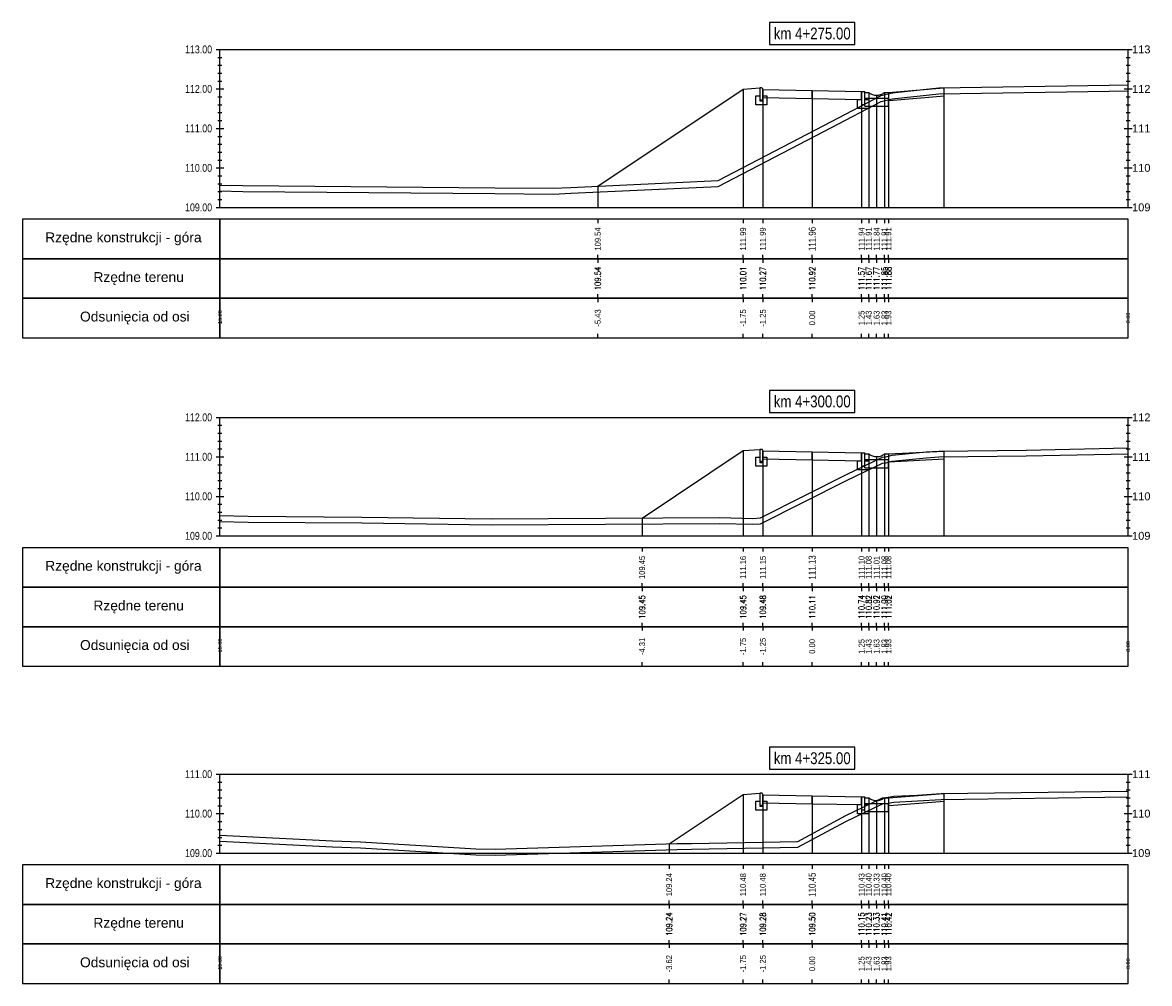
# Model space of a CAD drawing. Extents: x 7537626 to 7538805, y 5722894 to 5725486.
# Tile 36 of 90: x 7538261 to 7538290, y 5725311 to 5725335. Entities that reach past the tile are written whole.
import ezdxf

# ---------------------------------------------------------------- set-up
doc = ezdxf.new("R2010")
doc.units = 0
for name, color, linetype in [('C-DROGI-PROFILE', 7, 'Continuous'), ('C-DROGI-PROFILE-ETYKIETY', 7, 'Continuous'), ('C-DROGI-PRZEKROJE-ETYKIETY', 7, 'Continuous'), ('C-POPRZECZKA-przekrój', 2, 'Continuous'), ('C-POPRZECZKA-widok', 1, 'Continuous')]:
    doc.layers.add(name, color=color, linetype=linetype)
doc.layers.add('C-humus', color=7, linetype='Continuous', true_color=0x003df5)
doc.layers.add('C-Teren', color=7, linetype='Continuous', true_color=0x005716)
doc.styles.add('2mm08', font='arial.ttf', dxfattribs={"width": 0.8})
doc.styles.get("Standard").update_dxf_attribs({"font": 'arial.ttf'})

msp = doc.modelspace()

# ---------------------------------------------------------------- linework, layer by layer
at = {"layer": 'C-DROGI-PROFILE', "color": 7, "linetype": 'Continuous', "lineweight": -3}
for p, q in [((7538275.636, 5725330.009), (7538275.636, 5725329.909)), ((7538279.316, 5725330.009), (7538279.316, 5725329.909)), ((7538279.816, 5725330.009), (7538279.816, 5725329.909)), ((7538281.066, 5725330.009), (7538281.066, 5725329.909)), ((7538282.316, 5725330.009), (7538282.316, 5725329.909)), ((7538282.496, 5725330.009), (7538282.496, 5725329.909)), ((7538282.696, 5725330.009), (7538282.696, 5725329.909)), ((7538282.896, 5725330.009), (7538282.896, 5725329.909)), ((7538282.996, 5725330.009), (7538282.996, 5725329.909)), ((7538275.636, 5725329.009), (7538275.636, 5725329.109)), ((7538275.636, 5725329.009), (7538275.636, 5725328.909)), ((7538279.316, 5725329.009), (7538279.316, 5725329.109)), ((7538279.316, 5725329.009), (7538279.316, 5725328.909)), ((7538279.816, 5725329.009), (7538279.816, 5725329.109)), ((7538279.816, 5725329.009), (7538279.816, 5725328.909)), ((7538281.066, 5725329.009), (7538281.066, 5725329.109)), ((7538281.066, 5725329.009), (7538281.066, 5725328.909)), ((7538282.316, 5725329.009), (7538282.316, 5725329.109)), ((7538282.316, 5725329.009), (7538282.316, 5725328.909)), ((7538282.496, 5725329.009), (7538282.496, 5725329.109)), ((7538282.496, 5725329.009), (7538282.496, 5725328.909)), ((7538282.696, 5725329.009), (7538282.696, 5725329.109)), ((7538282.696, 5725329.009), (7538282.696, 5725328.909)), ((7538282.896, 5725329.009), (7538282.896, 5725329.109)), ((7538282.896, 5725329.009), (7538282.896, 5725328.909)), ((7538282.996, 5725329.009), (7538282.996, 5725329.109)), ((7538282.996, 5725329.009), (7538282.996, 5725328.909)), ((7538275.636, 5725328.009), (7538275.636, 5725328.109)), ((7538279.316, 5725328.009), (7538279.316, 5725328.109)), ((7538279.816, 5725328.009), (7538279.816, 5725328.109)), ((7538281.066, 5725328.009), (7538281.066, 5725328.109)), ((7538282.316, 5725328.009), (7538282.316, 5725328.109)), ((7538282.496, 5725328.009), (7538282.496, 5725328.109)), ((7538282.696, 5725328.009), (7538282.696, 5725328.109)), ((7538282.896, 5725328.009), (7538282.896, 5725328.109)), ((7538282.996, 5725328.009), (7538282.996, 5725328.109)), ((7538275.636, 5725328.009), (7538275.636, 5725327.909)), ((7538279.316, 5725328.009), (7538279.316, 5725327.909)), ((7538279.816, 5725328.009), (7538279.816, 5725327.909)), ((7538281.066, 5725328.009), (7538281.066, 5725327.909)), ((7538282.316, 5725328.009), (7538282.316, 5725327.909)), ((7538282.496, 5725328.009), (7538282.496, 5725327.909)), ((7538282.696, 5725328.009), (7538282.696, 5725327.909)), ((7538282.896, 5725328.009), (7538282.896, 5725327.909)), ((7538282.996, 5725328.009), (7538282.996, 5725327.909)), ((7538275.636, 5725327.009), (7538275.636, 5725327.109)), ((7538279.316, 5725327.009), (7538279.316, 5725327.109)), ((7538279.816, 5725327.009), (7538279.816, 5725327.109)), ((7538281.066, 5725327.009), (7538281.066, 5725327.109)), ((7538282.316, 5725327.009), (7538282.316, 5725327.109)), ((7538282.496, 5725327.009), (7538282.496, 5725327.109)), ((7538282.696, 5725327.009), (7538282.696, 5725327.109)), ((7538282.896, 5725327.009), (7538282.896, 5725327.109)), ((7538282.996, 5725327.009), (7538282.996, 5725327.109)), ((7538276.757, 5725321.691), (7538276.757, 5725321.591)), ((7538279.316, 5725321.691), (7538279.316, 5725321.591)), ((7538279.816, 5725321.691), (7538279.816, 5725321.591)), ((7538281.066, 5725321.691), (7538281.066, 5725321.591)), ((7538282.316, 5725321.691), (7538282.316, 5725321.591)), ((7538282.496, 5725321.691), (7538282.496, 5725321.591)), ((7538282.696, 5725321.691), (7538282.696, 5725321.591)), ((7538282.896, 5725321.691), (7538282.896, 5725321.591)), ((7538282.996, 5725321.691), (7538282.996, 5725321.591)), ((7538276.757, 5725320.691), (7538276.757, 5725320.791)), ((7538276.757, 5725320.691), (7538276.757, 5725320.591)), ((7538279.316, 5725320.691), (7538279.316, 5725320.791)), ((7538279.316, 5725320.691), (7538279.316, 5725320.591)), ((7538279.816, 5725320.691), (7538279.816, 5725320.791)), ((7538279.816, 5725320.691), (7538279.816, 5725320.591)), ((7538281.066, 5725320.691), (7538281.066, 5725320.791)), ((7538281.066, 5725320.691), (7538281.066, 5725320.591)), ((7538282.316, 5725320.691), (7538282.316, 5725320.791)), ((7538282.316, 5725320.691), (7538282.316, 5725320.591)), ((7538282.496, 5725320.691), (7538282.496, 5725320.791)), ((7538282.496, 5725320.691), (7538282.496, 5725320.591)), ((7538282.696, 5725320.691), (7538282.696, 5725320.791)), ((7538282.696, 5725320.691), (7538282.696, 5725320.591)), ((7538282.896, 5725320.691), (7538282.896, 5725320.791)), ((7538282.896, 5725320.691), (7538282.896, 5725320.591)), ((7538282.996, 5725320.691), (7538282.996, 5725320.791)), ((7538282.996, 5725320.691), (7538282.996, 5725320.591)), ((7538276.757, 5725319.691), (7538276.757, 5725319.791)), ((7538276.757, 5725319.691), (7538276.757, 5725319.591)), ((7538279.316, 5725319.691), (7538279.316, 5725319.791)), ((7538279.316, 5725319.691), (7538279.316, 5725319.591)), ((7538279.816, 5725319.691), (7538279.816, 5725319.791)), ((7538279.816, 5725319.691), (7538279.816, 5725319.591)), ((7538281.066, 5725319.691), (7538281.066, 5725319.791)), ((7538281.066, 5725319.691), (7538281.066, 5725319.591)), ((7538282.316, 5725319.691), (7538282.316, 5725319.791)), ((7538282.316, 5725319.691), (7538282.316, 5725319.591)), ((7538282.496, 5725319.691), (7538282.496, 5725319.791)), ((7538282.496, 5725319.691), (7538282.496, 5725319.591)), ((7538282.696, 5725319.691), (7538282.696, 5725319.791)), ((7538282.696, 5725319.691), (7538282.696, 5725319.591)), ((7538282.896, 5725319.691), (7538282.896, 5725319.791)), ((7538282.896, 5725319.691), (7538282.896, 5725319.591)), ((7538282.996, 5725319.691), (7538282.996, 5725319.791)), ((7538282.996, 5725319.691), (7538282.996, 5725319.591)), ((7538276.757, 5725318.691), (7538276.757, 5725318.791)), ((7538279.316, 5725318.691), (7538279.316, 5725318.791)), ((7538279.816, 5725318.691), (7538279.816, 5725318.791)), ((7538281.066, 5725318.691), (7538281.066, 5725318.791)), ((7538282.316, 5725318.691), (7538282.316, 5725318.791)), ((7538282.496, 5725318.691), (7538282.496, 5725318.791)), ((7538282.696, 5725318.691), (7538282.696, 5725318.791)), ((7538282.896, 5725318.691), (7538282.896, 5725318.791)), ((7538282.996, 5725318.691), (7538282.996, 5725318.791)), ((7538277.443, 5725313.656), (7538277.443, 5725313.556)), ((7538279.316, 5725313.656), (7538279.316, 5725313.556)), ((7538279.816, 5725313.656), (7538279.816, 5725313.556)), ((7538281.066, 5725313.656), (7538281.066, 5725313.556)), ((7538282.316, 5725313.656), (7538282.316, 5725313.556)), ((7538282.496, 5725313.656), (7538282.496, 5725313.556)), ((7538282.696, 5725313.656), (7538282.696, 5725313.556)), ((7538282.896, 5725313.656), (7538282.896, 5725313.556)), ((7538282.996, 5725313.656), (7538282.996, 5725313.556)), ((7538277.443, 5725312.656), (7538277.443, 5725312.756)), ((7538279.316, 5725312.656), (7538279.316, 5725312.756)), ((7538279.816, 5725312.656), (7538279.816, 5725312.756)), ((7538281.066, 5725312.656), (7538281.066, 5725312.756)), ((7538282.316, 5725312.656), (7538282.316, 5725312.756)), ((7538282.496, 5725312.656), (7538282.496, 5725312.756)), ((7538282.696, 5725312.656), (7538282.696, 5725312.756)), ((7538282.896, 5725312.656), (7538282.896, 5725312.756)), ((7538282.996, 5725312.656), (7538282.996, 5725312.756)), ((7538277.443, 5725312.656), (7538277.443, 5725312.556)), ((7538279.316, 5725312.656), (7538279.316, 5725312.556)), ((7538279.816, 5725312.656), (7538279.816, 5725312.556)), ((7538281.066, 5725312.656), (7538281.066, 5725312.556)), ((7538282.316, 5725312.656), (7538282.316, 5725312.556)), ((7538282.496, 5725312.656), (7538282.496, 5725312.556)), ((7538282.696, 5725312.656), (7538282.696, 5725312.556)), ((7538282.896, 5725312.656), (7538282.896, 5725312.556)), ((7538282.996, 5725312.656), (7538282.996, 5725312.556)), ((7538277.443, 5725311.656), (7538277.443, 5725311.756)), ((7538277.443, 5725311.656), (7538277.443, 5725311.556)), ((7538279.316, 5725311.656), (7538279.316, 5725311.756)), ((7538279.316, 5725311.656), (7538279.316, 5725311.556)), ((7538279.816, 5725311.656), (7538279.816, 5725311.756)), ((7538279.816, 5725311.656), (7538279.816, 5725311.556)), ((7538281.066, 5725311.656), (7538281.066, 5725311.756)), ((7538281.066, 5725311.656), (7538281.066, 5725311.556)), ((7538282.316, 5725311.656), (7538282.316, 5725311.756)), ((7538282.316, 5725311.656), (7538282.316, 5725311.556)), ((7538282.496, 5725311.656), (7538282.496, 5725311.756)), ((7538282.496, 5725311.656), (7538282.496, 5725311.556)), ((7538282.696, 5725311.656), (7538282.696, 5725311.756)), ((7538282.696, 5725311.656), (7538282.696, 5725311.556)), ((7538282.896, 5725311.656), (7538282.896, 5725311.756)), ((7538282.896, 5725311.656), (7538282.896, 5725311.556)), ((7538282.996, 5725311.656), (7538282.996, 5725311.756)), ((7538282.996, 5725311.656), (7538282.996, 5725311.556)), ((7538277.443, 5725310.656), (7538277.443, 5725310.756)), ((7538279.316, 5725310.656), (7538279.316, 5725310.756)), ((7538279.816, 5725310.656), (7538279.816, 5725310.756)), ((7538281.066, 5725310.656), (7538281.066, 5725310.756)), ((7538282.316, 5725310.656), (7538282.316, 5725310.756)), ((7538282.496, 5725310.656), (7538282.496, 5725310.756)), ((7538282.696, 5725310.656), (7538282.696, 5725310.756)), ((7538282.896, 5725310.656), (7538282.896, 5725310.756)), ((7538282.996, 5725310.656), (7538282.996, 5725310.756))]:
    msp.add_line(p, q, dxfattribs=at)
at = {"layer": 'C-DROGI-PROFILE', "color": 1, "linetype": 'Continuous', "lineweight": -3}
for points in [[(7538266.066, 5725329.009), (7538266.066, 5725330.009), (7538261.066, 5725330.009), (7538261.066, 5725329.009)], [(7538266.066, 5725329.009), (7538289.066, 5725329.009), (7538289.066, 5725330.009), (7538266.066, 5725330.009)], [(7538266.066, 5725328.009), (7538266.066, 5725329.009), (7538261.066, 5725329.009), (7538261.066, 5725328.009)], [(7538266.066, 5725328.009), (7538289.066, 5725328.009), (7538289.066, 5725329.009), (7538266.066, 5725329.009)], [(7538266.066, 5725327.009), (7538266.066, 5725328.009), (7538261.066, 5725328.009), (7538261.066, 5725327.009)], [(7538266.066, 5725327.009), (7538289.066, 5725327.009), (7538289.066, 5725328.009), (7538266.066, 5725328.009)], [(7538266.066, 5725320.691), (7538266.066, 5725321.691), (7538261.066, 5725321.691), (7538261.066, 5725320.691)], [(7538266.066, 5725320.691), (7538289.066, 5725320.691), (7538289.066, 5725321.691), (7538266.066, 5725321.691)], [(7538266.066, 5725319.691), (7538266.066, 5725320.691), (7538261.066, 5725320.691), (7538261.066, 5725319.691)], [(7538266.066, 5725319.691), (7538289.066, 5725319.691), (7538289.066, 5725320.691), (7538266.066, 5725320.691)], [(7538266.066, 5725318.691), (7538266.066, 5725319.691), (7538261.066, 5725319.691), (7538261.066, 5725318.691)], [(7538266.066, 5725318.691), (7538289.066, 5725318.691), (7538289.066, 5725319.691), (7538266.066, 5725319.691)], [(7538266.066, 5725312.656), (7538266.066, 5725313.656), (7538261.066, 5725313.656), (7538261.066, 5725312.656)], [(7538266.066, 5725312.656), (7538289.066, 5725312.656), (7538289.066, 5725313.656), (7538266.066, 5725313.656)], [(7538266.066, 5725311.656), (7538266.066, 5725312.656), (7538261.066, 5725312.656), (7538261.066, 5725311.656)], [(7538266.066, 5725311.656), (7538289.066, 5725311.656), (7538289.066, 5725312.656), (7538266.066, 5725312.656)], [(7538266.066, 5725310.656), (7538266.066, 5725311.656), (7538261.066, 5725311.656), (7538261.066, 5725310.656)], [(7538266.066, 5725310.656), (7538289.066, 5725310.656), (7538289.066, 5725311.656), (7538266.066, 5725311.656)]]:
    msp.add_3dface(points, dxfattribs=at)
at = {"layer": 'C-DROGI-PRZEKROJE-ETYKIETY', "color": 1, "linetype": 'Continuous', "lineweight": -3}
for p, q in [((7538279.316, 5725333.301), (7538279.316, 5725330.309)), ((7538279.816, 5725333.295), (7538279.816, 5725330.309)), ((7538281.066, 5725333.27), (7538281.066, 5725330.309)), ((7538282.316, 5725333.245), (7538282.316, 5725330.309)), ((7538282.496, 5725333.219), (7538282.496, 5725330.309)), ((7538282.896, 5725333.219), (7538282.896, 5725330.309)), ((7538282.996, 5725333.219), (7538282.996, 5725330.309)), ((7538284.396, 5725333.336), (7538284.396, 5725330.309)), ((7538282.696, 5725333.149), (7538282.696, 5725330.309)), ((7538275.636, 5725330.848), (7538275.636, 5725330.309)), ((7538279.316, 5725324.149), (7538279.316, 5725321.991)), ((7538279.816, 5725324.142), (7538279.816, 5725321.991)), ((7538281.066, 5725324.117), (7538281.066, 5725321.991)), ((7538282.316, 5725324.092), (7538282.316, 5725321.991)), ((7538284.396, 5725324.14), (7538284.396, 5725321.991)), ((7538282.496, 5725324.067), (7538282.496, 5725321.991)), ((7538282.696, 5725323.997), (7538282.696, 5725321.991)), ((7538282.896, 5725324.067), (7538282.896, 5725321.991)), ((7538282.996, 5725324.067), (7538282.996, 5725321.991)), ((7538276.757, 5725322.443), (7538276.757, 5725321.991)), ((7538279.316, 5725315.441), (7538279.316, 5725313.956)), ((7538279.816, 5725315.434), (7538279.816, 5725313.956)), ((7538281.066, 5725315.409), (7538281.066, 5725313.956)), ((7538282.316, 5725315.384), (7538282.316, 5725313.956)), ((7538282.496, 5725315.359), (7538282.496, 5725313.956)), ((7538282.696, 5725315.289), (7538282.696, 5725313.956)), ((7538282.896, 5725315.359), (7538282.896, 5725313.956)), ((7538282.996, 5725315.359), (7538282.996, 5725313.956)), ((7538284.396, 5725315.469), (7538284.396, 5725313.956)), ((7538277.443, 5725314.192), (7538277.443, 5725313.956))]:
    msp.add_line(p, q, dxfattribs=at)
at = {"layer": 'C-humus'}
for p, q in [((7538284.276, 5725333.185), (7538288.586, 5725333.255)), ((7538288.586, 5725333.255), (7538289.066, 5725333.264)), ((7538281.557, 5725332.335), (7538282.81, 5725332.993)), ((7538282.81, 5725332.993), (7538283.094, 5725333.059)), ((7538283.094, 5725333.059), (7538283.104, 5725333.061)), ((7538283.104, 5725333.061), (7538283.169, 5725333.066)), ((7538283.169, 5725333.066), (7538284.276, 5725333.185)), ((7538278.681, 5725330.842), (7538281.557, 5725332.335)), ((7538266.066, 5725330.725), (7538266.646, 5725330.713)), ((7538266.646, 5725330.713), (7538273.025, 5725330.659)), ((7538273.025, 5725330.659), (7538274.502, 5725330.644)), ((7538274.502, 5725330.644), (7538274.952, 5725330.666)), ((7538274.952, 5725330.666), (7538278.681, 5725330.842)), ((7538281.934, 5725323.392), (7538282.847, 5725323.833)), ((7538282.847, 5725323.833), (7538282.927, 5725323.842)), ((7538282.927, 5725323.842), (7538283.092, 5725323.882)), ((7538283.092, 5725323.882), (7538283.952, 5725323.97)), ((7538283.952, 5725323.97), (7538284.272, 5725323.989)), ((7538284.272, 5725323.989), (7538286.487, 5725324.014)), ((7538286.487, 5725324.014), (7538289.066, 5725324.067)), ((7538279.754, 5725322.294), (7538281.934, 5725323.392)), ((7538266.066, 5725322.359), (7538266.783, 5725322.341)), ((7538266.783, 5725322.341), (7538269.657, 5725322.317)), ((7538269.657, 5725322.317), (7538272.933, 5725322.273)), ((7538272.933, 5725322.273), (7538278.73, 5725322.303)), ((7538278.73, 5725322.303), (7538279.56, 5725322.285)), ((7538279.56, 5725322.285), (7538279.754, 5725322.294)), ((7538282.992, 5725315.223), (7538283.135, 5725315.246)), ((7538283.135, 5725315.246), (7538283.732, 5725315.278)), ((7538283.732, 5725315.278), (7538284.332, 5725315.318)), ((7538284.332, 5725315.318), (7538289.066, 5725315.378)), ((7538281.913, 5725314.761), (7538282.847, 5725315.206)), ((7538282.847, 5725315.206), (7538282.992, 5725315.223)), ((7538280.703, 5725314.104), (7538281.913, 5725314.761)), ((7538266.066, 5725314.258), (7538268.912, 5725314.119)), ((7538268.912, 5725314.119), (7538269.623, 5725314.089)), ((7538278.011, 5725314.053), (7538280.703, 5725314.104)), ((7538269.623, 5725314.089), (7538272.548, 5725313.915)), ((7538272.548, 5725313.915), (7538273.032, 5725313.907)), ((7538273.032, 5725313.907), (7538277.636, 5725314.048)), ((7538277.636, 5725314.048), (7538278.011, 5725314.053))]:
    msp.add_line(p, q, dxfattribs=at)
at = {"layer": 'C-POPRZECZKA-przekrój', "color": 2, "linetype": 'Continuous', "lineweight": -3}
for p, q in [((7538275.636, 5725330.848), (7538279.316, 5725333.301)), ((7538279.316, 5725333.301), (7538279.736, 5725333.335)), ((7538279.776, 5725333.335), (7538279.736, 5725333.335)), ((7538279.736, 5725333.335), (7538279.736, 5725333.005)), ((7538279.782, 5725333.334), (7538279.776, 5725333.335)), ((7538279.79, 5725333.332), (7538279.782, 5725333.334)), ((7538279.798, 5725333.328), (7538279.79, 5725333.332)), ((7538279.804, 5725333.323), (7538279.798, 5725333.328)), ((7538279.809, 5725333.318), (7538279.804, 5725333.323)), ((7538279.813, 5725333.31), (7538279.809, 5725333.318)), ((7538279.815, 5725333.302), (7538279.813, 5725333.31)), ((7538279.816, 5725333.295), (7538279.815, 5725333.302)), ((7538279.816, 5725333.295), (7538281.066, 5725333.27)), ((7538279.816, 5725333.295), (7538279.817, 5725333.095)), ((7538279.816, 5725333.005), (7538279.816, 5725333.295)), ((7538279.816, 5725333.295), (7538279.816, 5725333.135)), ((7538281.066, 5725333.07), (7538281.066, 5725333.27)), ((7538281.066, 5725333.27), (7538282.316, 5725333.245)), ((7538282.316, 5725333.245), (7538282.315, 5725333.045)), ((7538282.316, 5725333.245), (7538282.396, 5725333.245)), ((7538282.316, 5725333.045), (7538282.316, 5725333.245)), ((7538282.316, 5725333.245), (7538282.316, 5725332.915)), ((7538282.396, 5725332.869), (7538282.396, 5725333.245)), ((7538282.396, 5725333.219), (7538282.496, 5725333.219)), ((7538282.396, 5725333.069), (7538282.396, 5725333.219)), ((7538282.496, 5725333.219), (7538282.513, 5725333.206)), ((7538282.88, 5725333.207), (7538282.896, 5725333.219)), ((7538282.896, 5725333.219), (7538282.996, 5725333.219)), ((7538282.996, 5725333.219), (7538282.996, 5725333.069)), ((7538279.636, 5725332.905), (7538279.636, 5725333.135)), ((7538279.636, 5725333.135), (7538279.736, 5725333.135)), ((7538279.736, 5725333.135), (7538279.736, 5725333.035)), ((7538279.736, 5725333.035), (7538279.816, 5725333.035)), ((7538279.736, 5725333.005), (7538279.816, 5725333.005)), ((7538279.816, 5725333.135), (7538279.916, 5725333.135)), ((7538279.817, 5725333.095), (7538281.066, 5725333.07)), ((7538279.916, 5725333.135), (7538279.916, 5725332.905)), ((7538281.066, 5725333.07), (7538282.315, 5725333.045)), ((7538282.216, 5725332.815), (7538282.216, 5725333.045)), ((7538282.216, 5725333.045), (7538282.316, 5725333.045)), ((7538282.996, 5725333.069), (7538282.396, 5725333.069)), ((7538282.396, 5725333.045), (7538282.496, 5725333.045)), ((7538282.396, 5725332.915), (7538282.396, 5725333.045)), ((7538282.496, 5725333.045), (7538282.496, 5725332.815)), ((7538282.513, 5725333.206), (7538282.531, 5725333.195)), ((7538282.531, 5725333.195), (7538282.547, 5725333.185)), ((7538282.547, 5725333.185), (7538282.567, 5725333.176)), ((7538282.567, 5725333.176), (7538282.589, 5725333.167)), ((7538282.589, 5725333.167), (7538282.616, 5725333.159)), ((7538282.616, 5725333.159), (7538282.643, 5725333.153)), ((7538282.643, 5725333.153), (7538282.666, 5725333.15)), ((7538282.666, 5725333.15), (7538282.696, 5725333.149)), ((7538282.696, 5725333.149), (7538282.719, 5725333.15)), ((7538282.719, 5725333.15), (7538282.745, 5725333.153)), ((7538282.745, 5725333.153), (7538282.767, 5725333.157)), ((7538282.767, 5725333.157), (7538282.795, 5725333.165)), ((7538282.795, 5725333.165), (7538282.821, 5725333.174)), ((7538282.821, 5725333.174), (7538282.846, 5725333.186)), ((7538282.846, 5725333.186), (7538282.864, 5725333.197)), ((7538282.864, 5725333.197), (7538282.88, 5725333.207)), ((7538282.996, 5725332.869), (7538282.996, 5725333.069)), ((7538279.916, 5725332.905), (7538279.636, 5725332.905)), ((7538282.496, 5725332.815), (7538282.216, 5725332.815)), ((7538282.316, 5725332.915), (7538282.396, 5725332.915)), ((7538282.396, 5725332.869), (7538282.996, 5725332.869)), ((7538276.757, 5725322.443), (7538279.316, 5725324.149)), ((7538279.316, 5725324.149), (7538279.736, 5725324.182)), ((7538279.776, 5725324.182), (7538279.736, 5725324.182)), ((7538279.736, 5725324.182), (7538279.736, 5725323.852)), ((7538279.782, 5725324.182), (7538279.776, 5725324.182)), ((7538279.79, 5725324.18), (7538279.782, 5725324.182)), ((7538279.798, 5725324.176), (7538279.79, 5725324.18)), ((7538279.804, 5725324.171), (7538279.798, 5725324.176)), ((7538279.809, 5725324.165), (7538279.804, 5725324.171)), ((7538279.813, 5725324.158), (7538279.809, 5725324.165)), ((7538279.815, 5725324.15), (7538279.813, 5725324.158)), ((7538279.816, 5725324.142), (7538279.815, 5725324.15)), ((7538279.816, 5725324.142), (7538281.066, 5725324.117)), ((7538279.816, 5725324.142), (7538279.817, 5725323.942)), ((7538279.816, 5725323.852), (7538279.816, 5725324.142)), ((7538279.816, 5725324.142), (7538279.816, 5725323.982)), ((7538281.066, 5725323.917), (7538281.066, 5725324.117)), ((7538281.066, 5725324.117), (7538282.316, 5725324.092)), ((7538282.316, 5725324.092), (7538282.315, 5725323.892)), ((7538282.316, 5725324.092), (7538282.396, 5725324.092)), ((7538282.316, 5725323.892), (7538282.316, 5725324.092)), ((7538282.316, 5725324.092), (7538282.316, 5725323.762)), ((7538282.396, 5725323.717), (7538282.396, 5725324.092)), ((7538279.636, 5725323.752), (7538279.636, 5725323.982)), ((7538279.636, 5725323.982), (7538279.736, 5725323.982)), ((7538279.736, 5725323.982), (7538279.736, 5725323.882)), ((7538279.736, 5725323.882), (7538279.816, 5725323.882)), ((7538279.736, 5725323.852), (7538279.816, 5725323.852)), ((7538279.816, 5725323.982), (7538279.916, 5725323.982)), ((7538279.817, 5725323.942), (7538281.066, 5725323.917)), ((7538279.916, 5725323.982), (7538279.916, 5725323.752)), ((7538281.066, 5725323.917), (7538282.315, 5725323.892)), ((7538282.216, 5725323.662), (7538282.216, 5725323.892)), ((7538282.216, 5725323.892), (7538282.316, 5725323.892)), ((7538282.396, 5725324.067), (7538282.496, 5725324.067)), ((7538282.396, 5725323.917), (7538282.396, 5725324.067)), ((7538282.996, 5725323.917), (7538282.396, 5725323.917)), ((7538282.396, 5725323.892), (7538282.496, 5725323.892)), ((7538282.396, 5725323.762), (7538282.396, 5725323.892)), ((7538282.496, 5725324.067), (7538282.513, 5725324.054)), ((7538282.496, 5725323.892), (7538282.496, 5725323.662)), ((7538282.513, 5725324.054), (7538282.531, 5725324.042)), ((7538282.531, 5725324.042), (7538282.547, 5725324.033)), ((7538282.547, 5725324.033), (7538282.567, 5725324.024)), ((7538282.567, 5725324.024), (7538282.589, 5725324.015)), ((7538282.589, 5725324.015), (7538282.616, 5725324.007)), ((7538282.616, 5725324.007), (7538282.643, 5725324.001)), ((7538282.643, 5725324.001), (7538282.666, 5725323.998)), ((7538282.666, 5725323.998), (7538282.696, 5725323.997)), ((7538282.696, 5725323.997), (7538282.719, 5725323.997)), ((7538282.719, 5725323.997), (7538282.745, 5725324)), ((7538282.745, 5725324), (7538282.767, 5725324.004)), ((7538282.767, 5725324.004), (7538282.795, 5725324.012)), ((7538282.795, 5725324.012), (7538282.821, 5725324.022)), ((7538282.821, 5725324.022), (7538282.846, 5725324.034)), ((7538282.846, 5725324.034), (7538282.864, 5725324.044)), ((7538282.864, 5725324.044), (7538282.88, 5725324.055)), ((7538282.88, 5725324.055), (7538282.896, 5725324.067)), ((7538282.896, 5725324.067), (7538282.996, 5725324.067)), ((7538282.996, 5725324.067), (7538282.996, 5725323.917)), ((7538282.996, 5725323.717), (7538282.996, 5725323.917)), ((7538279.916, 5725323.752), (7538279.636, 5725323.752)), ((7538282.496, 5725323.662), (7538282.216, 5725323.662)), ((7538282.316, 5725323.762), (7538282.396, 5725323.762)), ((7538282.396, 5725323.717), (7538282.996, 5725323.717)), ((7538277.443, 5725314.192), (7538279.316, 5725315.441)), ((7538279.316, 5725315.441), (7538279.736, 5725315.474)), ((7538279.636, 5725315.044), (7538279.636, 5725315.274)), ((7538279.636, 5725315.274), (7538279.736, 5725315.274)), ((7538279.776, 5725315.474), (7538279.736, 5725315.474)), ((7538279.736, 5725315.474), (7538279.736, 5725315.144)), ((7538279.736, 5725315.274), (7538279.736, 5725315.174)), ((7538279.782, 5725315.474), (7538279.776, 5725315.474)), ((7538279.79, 5725315.472), (7538279.782, 5725315.474)), ((7538279.798, 5725315.468), (7538279.79, 5725315.472)), ((7538279.804, 5725315.463), (7538279.798, 5725315.468)), ((7538279.809, 5725315.457), (7538279.804, 5725315.463)), ((7538279.813, 5725315.45), (7538279.809, 5725315.457)), ((7538279.815, 5725315.442), (7538279.813, 5725315.45)), ((7538279.816, 5725315.434), (7538279.815, 5725315.442)), ((7538279.816, 5725315.434), (7538281.066, 5725315.409)), ((7538279.816, 5725315.434), (7538279.817, 5725315.234)), ((7538279.816, 5725315.144), (7538279.816, 5725315.434)), ((7538279.816, 5725315.434), (7538279.816, 5725315.274)), ((7538279.816, 5725315.274), (7538279.916, 5725315.274)), ((7538279.817, 5725315.234), (7538281.066, 5725315.209)), ((7538279.916, 5725315.274), (7538279.916, 5725315.044)), ((7538281.066, 5725315.209), (7538281.066, 5725315.409)), ((7538281.066, 5725315.409), (7538282.316, 5725315.384)), ((7538282.316, 5725315.384), (7538282.315, 5725315.184)), ((7538282.316, 5725315.384), (7538282.396, 5725315.384)), ((7538282.316, 5725315.184), (7538282.316, 5725315.384)), ((7538282.316, 5725315.384), (7538282.316, 5725315.054)), ((7538282.396, 5725315.009), (7538282.396, 5725315.384)), ((7538282.396, 5725315.359), (7538282.496, 5725315.359)), ((7538282.396, 5725315.209), (7538282.396, 5725315.359)), ((7538282.496, 5725315.359), (7538282.513, 5725315.346)), ((7538282.513, 5725315.346), (7538282.531, 5725315.334)), ((7538282.531, 5725315.334), (7538282.547, 5725315.325)), ((7538282.547, 5725315.325), (7538282.567, 5725315.316)), ((7538282.567, 5725315.316), (7538282.589, 5725315.307)), ((7538282.589, 5725315.307), (7538282.616, 5725315.299)), ((7538282.616, 5725315.299), (7538282.643, 5725315.293)), ((7538282.643, 5725315.293), (7538282.666, 5725315.29)), ((7538282.666, 5725315.29), (7538282.696, 5725315.289)), ((7538282.696, 5725315.289), (7538282.719, 5725315.289)), ((7538282.719, 5725315.289), (7538282.745, 5725315.292)), ((7538282.745, 5725315.292), (7538282.767, 5725315.296)), ((7538282.767, 5725315.296), (7538282.795, 5725315.304)), ((7538282.795, 5725315.304), (7538282.821, 5725315.314)), ((7538282.821, 5725315.314), (7538282.846, 5725315.326)), ((7538282.846, 5725315.326), (7538282.864, 5725315.336)), ((7538282.864, 5725315.336), (7538282.88, 5725315.347)), ((7538282.88, 5725315.347), (7538282.896, 5725315.359)), ((7538282.896, 5725315.359), (7538282.996, 5725315.359)), ((7538282.996, 5725315.359), (7538282.996, 5725315.209)), ((7538279.916, 5725315.044), (7538279.636, 5725315.044)), ((7538279.736, 5725315.174), (7538279.816, 5725315.174)), ((7538279.736, 5725315.144), (7538279.816, 5725315.144)), ((7538281.066, 5725315.209), (7538282.315, 5725315.184)), ((7538282.216, 5725314.954), (7538282.216, 5725315.184)), ((7538282.216, 5725315.184), (7538282.316, 5725315.184)), ((7538282.496, 5725314.954), (7538282.216, 5725314.954)), ((7538282.316, 5725315.054), (7538282.396, 5725315.054)), ((7538282.996, 5725315.209), (7538282.396, 5725315.209)), ((7538282.396, 5725315.184), (7538282.496, 5725315.184)), ((7538282.396, 5725315.054), (7538282.396, 5725315.184)), ((7538282.396, 5725315.009), (7538282.996, 5725315.009)), ((7538282.496, 5725315.184), (7538282.496, 5725314.954)), ((7538282.996, 5725315.009), (7538282.996, 5725315.209))]:
    msp.add_line(p, q, dxfattribs=at)
at = {"layer": 'C-POPRZECZKA-przekrój'}
for points in [[(7538282.996, 5725333.219), (7538284.396, 5725333.336)], [(7538283.013, 5725333.02), (7538284.413, 5725333.137)], [(7538282.996, 5725324.067), (7538284.396, 5725324.14)], [(7538283.006, 5725323.867), (7538284.406, 5725323.94)], [(7538282.996, 5725315.359), (7538284.396, 5725315.469)], [(7538283.012, 5725315.159), (7538284.412, 5725315.269)]]:
    msp.add_lwpolyline(points, dxfattribs=at)
at = {"layer": 'C-POPRZECZKA-widok', "color": 1, "linetype": 'Continuous', "lineweight": -3}
for p, q in [((7538265.966, 5725334.309), (7538289.166, 5725334.309)), ((7538266.016, 5725334.109), (7538266.116, 5725334.109)), ((7538266.066, 5725330.309), (7538266.066, 5725334.309)), ((7538289.016, 5725334.109), (7538289.116, 5725334.109)), ((7538289.066, 5725330.309), (7538289.066, 5725334.309)), ((7538266.016, 5725333.909), (7538266.116, 5725333.909)), ((7538289.016, 5725333.909), (7538289.116, 5725333.909)), ((7538266.016, 5725333.709), (7538266.116, 5725333.709)), ((7538266.016, 5725333.509), (7538266.116, 5725333.509)), ((7538289.016, 5725333.709), (7538289.116, 5725333.709)), ((7538289.016, 5725333.509), (7538289.116, 5725333.509)), ((7538265.966, 5725333.309), (7538266.166, 5725333.309)), ((7538266.016, 5725333.309), (7538266.116, 5725333.309)), ((7538288.966, 5725333.309), (7538289.166, 5725333.309)), ((7538289.016, 5725333.309), (7538289.116, 5725333.309)), ((7538266.016, 5725333.109), (7538266.116, 5725333.109)), ((7538289.016, 5725333.109), (7538289.116, 5725333.109)), ((7538266.016, 5725332.909), (7538266.116, 5725332.909)), ((7538266.016, 5725332.709), (7538266.116, 5725332.709)), ((7538289.016, 5725332.909), (7538289.116, 5725332.909)), ((7538289.016, 5725332.709), (7538289.116, 5725332.709)), ((7538266.016, 5725332.509), (7538266.116, 5725332.509)), ((7538289.016, 5725332.509), (7538289.116, 5725332.509)), ((7538265.966, 5725332.309), (7538266.166, 5725332.309)), ((7538266.016, 5725332.309), (7538266.116, 5725332.309)), ((7538266.016, 5725332.109), (7538266.116, 5725332.109)), ((7538288.966, 5725332.309), (7538289.166, 5725332.309)), ((7538289.016, 5725332.309), (7538289.116, 5725332.309)), ((7538289.016, 5725332.109), (7538289.116, 5725332.109)), ((7538266.016, 5725331.909), (7538266.116, 5725331.909)), ((7538289.016, 5725331.909), (7538289.116, 5725331.909)), ((7538266.016, 5725331.709), (7538266.116, 5725331.709)), ((7538266.016, 5725331.509), (7538266.116, 5725331.509)), ((7538289.016, 5725331.709), (7538289.116, 5725331.709)), ((7538289.016, 5725331.509), (7538289.116, 5725331.509)), ((7538265.966, 5725331.309), (7538266.166, 5725331.309)), ((7538266.016, 5725331.309), (7538266.116, 5725331.309)), ((7538288.966, 5725331.309), (7538289.166, 5725331.309)), ((7538289.016, 5725331.309), (7538289.116, 5725331.309)), ((7538266.016, 5725331.109), (7538266.116, 5725331.109)), ((7538289.016, 5725331.109), (7538289.116, 5725331.109)), ((7538266.016, 5725330.909), (7538266.116, 5725330.909)), ((7538266.016, 5725330.709), (7538266.116, 5725330.709)), ((7538289.016, 5725330.909), (7538289.116, 5725330.909)), ((7538289.016, 5725330.709), (7538289.116, 5725330.709)), ((7538266.016, 5725330.509), (7538266.116, 5725330.509)), ((7538289.016, 5725330.509), (7538289.116, 5725330.509)), ((7538265.966, 5725330.309), (7538289.166, 5725330.309)), ((7538265.966, 5725324.991), (7538289.166, 5725324.991)), ((7538266.066, 5725321.991), (7538266.066, 5725324.991)), ((7538289.066, 5725321.991), (7538289.066, 5725324.991)), ((7538266.016, 5725324.791), (7538266.116, 5725324.791)), ((7538289.016, 5725324.791), (7538289.116, 5725324.791)), ((7538266.016, 5725324.591), (7538266.116, 5725324.591)), ((7538266.016, 5725324.391), (7538266.116, 5725324.391)), ((7538289.016, 5725324.591), (7538289.116, 5725324.591)), ((7538289.016, 5725324.391), (7538289.116, 5725324.391)), ((7538266.016, 5725324.191), (7538266.116, 5725324.191)), ((7538289.016, 5725324.191), (7538289.116, 5725324.191)), ((7538265.966, 5725323.991), (7538266.166, 5725323.991)), ((7538266.016, 5725323.991), (7538266.116, 5725323.991)), ((7538288.966, 5725323.991), (7538289.166, 5725323.991)), ((7538289.016, 5725323.991), (7538289.116, 5725323.991)), ((7538266.016, 5725323.791), (7538266.116, 5725323.791)), ((7538266.016, 5725323.591), (7538266.116, 5725323.591)), ((7538289.016, 5725323.791), (7538289.116, 5725323.791)), ((7538289.016, 5725323.591), (7538289.116, 5725323.591)), ((7538266.016, 5725323.391), (7538266.116, 5725323.391)), ((7538289.016, 5725323.391), (7538289.116, 5725323.391)), ((7538265.966, 5725322.991), (7538266.166, 5725322.991)), ((7538266.016, 5725323.191), (7538266.116, 5725323.191)), ((7538266.016, 5725322.991), (7538266.116, 5725322.991)), ((7538288.966, 5725322.991), (7538289.166, 5725322.991)), ((7538289.016, 5725323.191), (7538289.116, 5725323.191)), ((7538289.016, 5725322.991), (7538289.116, 5725322.991)), ((7538266.016, 5725322.791), (7538266.116, 5725322.791)), ((7538289.016, 5725322.791), (7538289.116, 5725322.791)), ((7538266.016, 5725322.591), (7538266.116, 5725322.591)), ((7538266.016, 5725322.391), (7538266.116, 5725322.391)), ((7538289.016, 5725322.591), (7538289.116, 5725322.591)), ((7538289.016, 5725322.391), (7538289.116, 5725322.391)), ((7538266.016, 5725322.191), (7538266.116, 5725322.191)), ((7538289.016, 5725322.191), (7538289.116, 5725322.191)), ((7538265.966, 5725321.991), (7538289.166, 5725321.991)), ((7538265.966, 5725315.956), (7538289.166, 5725315.956)), ((7538266.066, 5725313.956), (7538266.066, 5725315.956)), ((7538289.066, 5725313.956), (7538289.066, 5725315.956)), ((7538266.016, 5725315.756), (7538266.116, 5725315.756)), ((7538266.016, 5725315.556), (7538266.116, 5725315.556)), ((7538289.016, 5725315.756), (7538289.116, 5725315.756)), ((7538289.016, 5725315.556), (7538289.116, 5725315.556)), ((7538266.016, 5725315.356), (7538266.116, 5725315.356)), ((7538289.016, 5725315.356), (7538289.116, 5725315.356)), ((7538265.966, 5725314.956), (7538266.166, 5725314.956)), ((7538266.016, 5725315.156), (7538266.116, 5725315.156)), ((7538266.016, 5725314.956), (7538266.116, 5725314.956)), ((7538288.966, 5725314.956), (7538289.166, 5725314.956)), ((7538289.016, 5725315.156), (7538289.116, 5725315.156)), ((7538289.016, 5725314.956), (7538289.116, 5725314.956)), ((7538266.016, 5725314.756), (7538266.116, 5725314.756)), ((7538289.016, 5725314.756), (7538289.116, 5725314.756)), ((7538266.016, 5725314.556), (7538266.116, 5725314.556)), ((7538289.016, 5725314.556), (7538289.116, 5725314.556)), ((7538266.016, 5725314.356), (7538266.116, 5725314.356)), ((7538266.016, 5725314.156), (7538266.116, 5725314.156)), ((7538289.016, 5725314.356), (7538289.116, 5725314.356)), ((7538289.016, 5725314.156), (7538289.116, 5725314.156)), ((7538265.966, 5725313.956), (7538289.166, 5725313.956))]:
    msp.add_line(p, q, dxfattribs=at)
at = {"layer": 'C-POPRZECZKA-widok', "color": 3, "linetype": 'Continuous', "lineweight": -3}
for points in [[(7538279.986, 5725334.434), (7538282.146, 5725334.434), (7538282.146, 5725334.991), (7538279.986, 5725334.991)], [(7538279.986, 5725325.116), (7538282.146, 5725325.116), (7538282.146, 5725325.673), (7538279.986, 5725325.673)], [(7538279.986, 5725316.081), (7538282.146, 5725316.081), (7538282.146, 5725316.638), (7538279.986, 5725316.638)]]:
    msp.add_3dface(points, dxfattribs=at)
at = {"layer": 'C-Teren'}
for p, q in [((7538283.104, 5725333.211), (7538283.169, 5725333.216)), ((7538283.169, 5725333.216), (7538284.276, 5725333.335)), ((7538284.276, 5725333.335), (7538288.586, 5725333.405)), ((7538288.586, 5725333.405), (7538289.066, 5725333.414)), ((7538281.557, 5725332.485), (7538282.81, 5725333.143)), ((7538282.81, 5725333.143), (7538283.094, 5725333.209)), ((7538283.094, 5725333.209), (7538283.104, 5725333.211)), ((7538278.681, 5725330.992), (7538281.557, 5725332.485)), ((7538274.952, 5725330.816), (7538278.681, 5725330.992)), ((7538266.066, 5725330.875), (7538266.646, 5725330.863)), ((7538266.646, 5725330.863), (7538273.025, 5725330.809)), ((7538273.025, 5725330.809), (7538274.502, 5725330.794)), ((7538274.502, 5725330.794), (7538274.952, 5725330.816)), ((7538283.092, 5725324.032), (7538283.952, 5725324.12)), ((7538283.952, 5725324.12), (7538284.272, 5725324.139)), ((7538284.272, 5725324.139), (7538286.487, 5725324.164)), ((7538286.487, 5725324.164), (7538289.066, 5725324.217)), ((7538281.934, 5725323.542), (7538282.847, 5725323.983)), ((7538282.847, 5725323.983), (7538282.927, 5725323.992)), ((7538282.927, 5725323.992), (7538283.092, 5725324.032)), ((7538279.754, 5725322.444), (7538281.934, 5725323.542)), ((7538266.066, 5725322.509), (7538266.783, 5725322.491)), ((7538266.783, 5725322.491), (7538269.657, 5725322.467)), ((7538269.657, 5725322.467), (7538272.933, 5725322.423)), ((7538272.933, 5725322.423), (7538278.73, 5725322.453)), ((7538278.73, 5725322.453), (7538279.56, 5725322.435)), ((7538279.56, 5725322.435), (7538279.754, 5725322.444)), ((7538284.332, 5725315.468), (7538289.066, 5725315.528)), ((7538281.913, 5725314.911), (7538282.847, 5725315.356)), ((7538282.847, 5725315.356), (7538282.992, 5725315.373)), ((7538282.992, 5725315.373), (7538283.135, 5725315.396)), ((7538283.135, 5725315.396), (7538283.732, 5725315.428)), ((7538283.732, 5725315.428), (7538284.332, 5725315.468)), ((7538280.703, 5725314.254), (7538281.913, 5725314.911)), ((7538266.066, 5725314.408), (7538268.912, 5725314.269)), ((7538268.912, 5725314.269), (7538269.623, 5725314.239)), ((7538269.623, 5725314.239), (7538272.548, 5725314.065)), ((7538273.032, 5725314.057), (7538277.636, 5725314.198)), ((7538277.636, 5725314.198), (7538278.011, 5725314.203)), ((7538278.011, 5725314.203), (7538280.703, 5725314.254)), ((7538272.548, 5725314.065), (7538273.032, 5725314.057))]:
    msp.add_line(p, q, dxfattribs=at)

# ---------------------------------------------------------------- texts
at = {"layer": 'C-DROGI-PROFILE', "color": 2}
for s, p in [('Rzędne konstrukcji - góra', (7538261.641, 5725329.426)), ('Rzędne terenu', (7538262.861, 5725328.42)), ('Odsunięcia od osi', (7538262.522, 5725327.42)), ('Rzędne konstrukcji - góra', (7538261.641, 5725321.108)), ('Rzędne terenu', (7538262.861, 5725320.102)), ('Odsunięcia od osi', (7538262.522, 5725319.102)), ('Rzędne konstrukcji - góra', (7538261.641, 5725313.073)), ('Rzędne terenu', (7538262.861, 5725312.067)), ('Odsunięcia od osi', (7538262.522, 5725311.067))]:
    msp.add_text(s, height=0.25, dxfattribs=at).set_placement(p)
at = {"layer": 'C-DROGI-PROFILE-ETYKIETY', "color": 1, "linetype": 'Continuous', "lineweight": -3, "attachment_point": 5, "rotation": 90, "style": '2mm08'}
for s, insert, char_height in [('109.54', (7538275.636, 5725329.509), 0.15), ('111.99', (7538279.316, 5725329.509), 0.15), ('111.99', (7538279.816, 5725329.509), 0.15), ('111.96', (7538281.066, 5725329.509), 0.18), ('111.94', (7538282.316, 5725329.509), 0.15), ('111.91', (7538282.496, 5725329.509), 0.15), ('111.84', (7538282.696, 5725329.509), 0.15), ('111.91', (7538282.896, 5725329.509), 0.15), ('111.91', (7538282.996, 5725329.509), 0.15), ('{\\Fsimplex.shx|c238;109.54}', (7538275.636, 5725328.509), 0.15), ('{\\Fsimplex.shx|c238;110.01}', (7538279.316, 5725328.509), 0.15), ('{\\Fsimplex.shx|c238;110.27}', (7538279.816, 5725328.509), 0.15), ('{\\Fsimplex.shx|c238;110.92}', (7538281.066, 5725328.509), 0.15), ('{\\Fsimplex.shx|c238;111.57}', (7538282.316, 5725328.509), 0.15), ('{\\Fsimplex.shx|c238;111.67}', (7538282.496, 5725328.509), 0.15), ('{\\Fsimplex.shx|c238;111.77}', (7538282.696, 5725328.509), 0.15), ('{\\Fsimplex.shx|c238;111.85}', (7538282.896, 5725328.509), 0.15), ('{\\Fsimplex.shx|c238;111.88}', (7538282.996, 5725328.509), 0.15), ('-5.43', (7538275.636, 5725327.509), 0.15), ('-1.75', (7538279.316, 5725327.509), 0.15), ('-1.25', (7538279.816, 5725327.509), 0.15), ('0.00', (7538281.066, 5725327.509), 0.15), ('1.25', (7538282.316, 5725327.509), 0.15), ('1.43', (7538282.496, 5725327.509), 0.15), ('1.63', (7538282.696, 5725327.509), 0.15), ('1.83', (7538282.896, 5725327.509), 0.15), ('1.93', (7538282.996, 5725327.509), 0.15), ('111.13', (7538281.066, 5725321.191), 0.18), ('109.45', (7538276.757, 5725321.191), 0.15), ('111.16', (7538279.316, 5725321.191), 0.15), ('111.15', (7538279.816, 5725321.191), 0.15), ('111.10', (7538282.316, 5725321.191), 0.15), ('111.08', (7538282.496, 5725321.191), 0.15), ('111.01', (7538282.696, 5725321.191), 0.15), ('111.08', (7538282.896, 5725321.191), 0.15), ('111.08', (7538282.996, 5725321.191), 0.15), ('{\\Fsimplex.shx|c238;109.45}', (7538276.757, 5725320.191), 0.15), ('{\\Fsimplex.shx|c238;109.45}', (7538279.316, 5725320.191), 0.15), ('{\\Fsimplex.shx|c238;109.48}', (7538279.816, 5725320.191), 0.15), ('{\\Fsimplex.shx|c238;110.11}', (7538281.066, 5725320.191), 0.15), ('{\\Fsimplex.shx|c238;110.74}', (7538282.316, 5725320.191), 0.15), ('{\\Fsimplex.shx|c238;110.82}', (7538282.496, 5725320.191), 0.15), ('{\\Fsimplex.shx|c238;110.92}', (7538282.696, 5725320.191), 0.15), ('{\\Fsimplex.shx|c238;111.00}', (7538282.896, 5725320.191), 0.15), ('{\\Fsimplex.shx|c238;111.02}', (7538282.996, 5725320.191), 0.15), ('-4.31', (7538276.757, 5725319.191), 0.15), ('-1.75', (7538279.316, 5725319.191), 0.15), ('-1.25', (7538279.816, 5725319.191), 0.15), ('0.00', (7538281.066, 5725319.191), 0.15), ('1.25', (7538282.316, 5725319.191), 0.15), ('1.43', (7538282.496, 5725319.191), 0.15), ('1.63', (7538282.696, 5725319.191), 0.15), ('1.83', (7538282.896, 5725319.191), 0.15), ('1.93', (7538282.996, 5725319.191), 0.15), ('109.24', (7538277.443, 5725313.156), 0.15), ('110.48', (7538279.316, 5725313.156), 0.15), ('110.48', (7538279.816, 5725313.156), 0.15), ('110.45', (7538281.066, 5725313.156), 0.18), ('110.43', (7538282.316, 5725313.156), 0.15), ('110.40', (7538282.496, 5725313.156), 0.15), ('110.33', (7538282.696, 5725313.156), 0.15), ('110.40', (7538282.896, 5725313.156), 0.15), ('110.40', (7538282.996, 5725313.156), 0.15), ('{\\Fsimplex.shx|c238;109.24}', (7538277.443, 5725312.156), 0.15), ('{\\Fsimplex.shx|c238;109.27}', (7538279.316, 5725312.156), 0.15), ('{\\Fsimplex.shx|c238;109.28}', (7538279.816, 5725312.156), 0.15), ('{\\Fsimplex.shx|c238;109.50}', (7538281.066, 5725312.156), 0.15), ('{\\Fsimplex.shx|c238;110.15}', (7538282.316, 5725312.156), 0.15), ('{\\Fsimplex.shx|c238;110.23}', (7538282.496, 5725312.156), 0.15), ('{\\Fsimplex.shx|c238;110.33}', (7538282.696, 5725312.156), 0.15), ('{\\Fsimplex.shx|c238;110.41}', (7538282.896, 5725312.156), 0.15), ('{\\Fsimplex.shx|c238;110.42}', (7538282.996, 5725312.156), 0.15), ('-3.62', (7538277.443, 5725311.156), 0.15), ('-1.75', (7538279.316, 5725311.156), 0.15), ('-1.25', (7538279.816, 5725311.156), 0.15), ('0.00', (7538281.066, 5725311.156), 0.15), ('1.25', (7538282.316, 5725311.156), 0.15), ('1.43', (7538282.496, 5725311.156), 0.15), ('1.63', (7538282.696, 5725311.156), 0.15), ('1.83', (7538282.896, 5725311.156), 0.15), ('1.93', (7538282.996, 5725311.156), 0.15)]:
    msp.add_mtext(s, dxfattribs=dict(at, insert=insert, char_height=char_height))
at = {"layer": 'C-DROGI-PROFILE-ETYKIETY', "color": 7, "linetype": 'Continuous', "lineweight": -3, "char_height": 0.1, "attachment_point": 5, "rotation": 90, "style": '2mm08'}
for s, insert in [('-15.00', (7538266.066, 5725327.509)), ('8.00', (7538289.066, 5725327.509)), ('-15.00', (7538266.066, 5725319.191)), ('8.00', (7538289.066, 5725319.191)), ('-15.00', (7538266.066, 5725311.156)), ('8.00', (7538289.066, 5725311.156))]:
    msp.add_mtext(s, dxfattribs=dict(at, insert=insert))
at = {"layer": 'C-POPRZECZKA-widok', "color": 3, "linetype": 'Continuous', "lineweight": -3, "char_height": 0.3, "attachment_point": 8, "style": '2mm08'}
for s, insert in [('km 4+275.00', (7538281.066, 5725334.559)), ('km 4+300.00', (7538281.066, 5725325.241)), ('km 4+325.00', (7538281.066, 5725316.206))]:
    msp.add_mtext(s, dxfattribs=dict(at, insert=insert))
at = {"layer": 'C-POPRZECZKA-widok', "color": 1, "linetype": 'Continuous', "lineweight": -3, "char_height": 0.2, "attachment_point": 6, "style": '2mm08'}
for s, insert in [('113.00', (7538265.866, 5725334.309)), ('112.00', (7538265.866, 5725333.309)), ('111.00', (7538265.866, 5725332.309)), ('110.00', (7538265.866, 5725331.309)), ('109.00', (7538265.866, 5725330.309)), ('112.00', (7538265.866, 5725324.991)), ('111.00', (7538265.866, 5725323.991)), ('110.00', (7538265.866, 5725322.991)), ('109.00', (7538265.866, 5725321.991)), ('111.00', (7538265.866, 5725315.956)), ('110.00', (7538265.866, 5725314.956)), ('109.00', (7538265.866, 5725313.956))]:
    msp.add_mtext(s, dxfattribs=dict(at, insert=insert))
at = {"layer": 'C-POPRZECZKA-widok', "color": 1, "linetype": 'Continuous', "lineweight": -3, "char_height": 0.2, "attachment_point": 4}
for s, insert in [('113', (7538289.166, 5725334.309)), ('112', (7538289.166, 5725333.309)), ('111', (7538289.166, 5725332.309)), ('110', (7538289.166, 5725331.309)), ('109', (7538289.166, 5725330.309)), ('112', (7538289.166, 5725324.991)), ('111', (7538289.166, 5725323.991)), ('110', (7538289.166, 5725322.991)), ('109', (7538289.166, 5725321.991)), ('111', (7538289.166, 5725315.956)), ('110', (7538289.166, 5725314.956)), ('109', (7538289.166, 5725313.956))]:
    msp.add_mtext(s, dxfattribs=dict(at, insert=insert))

doc.saveas('drawing.dxf')
